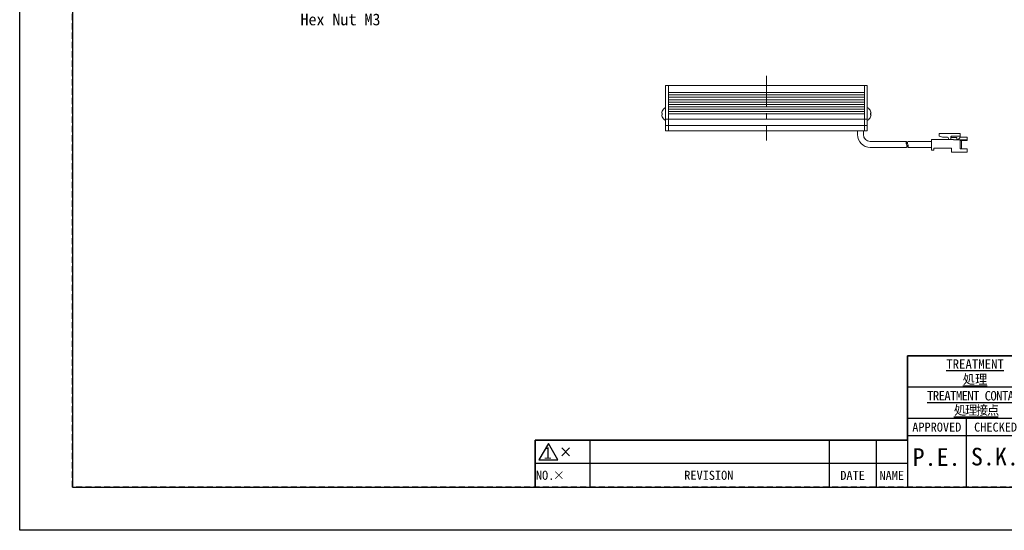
# Model space of a CAD drawing. Header units: millimetres. Extents: x 0 to 420, y 0 to 297.
# Tile 1 of 9: x 0 to 251, y 0 to 130. Entities that reach past the tile are written whole.
import ezdxf
from ezdxf import colors
from ezdxf.entities.mleader import LeaderData, LeaderLine
from ezdxf.enums import TextEntityAlignment as Align
from ezdxf.math import Vec2, Vec3

# ---------------------------------------------------------------- set-up
doc = ezdxf.new("R2010")
doc.units = ezdxf.units.MM
doc.header["$LTSCALE"] = 0.25
doc.linetypes.add('CENTER', pattern=[50.8, 31.75, -6.35, 6.35, -6.35])
doc.linetypes.add('HIDDEN', pattern=[9.525, 6.35, -3.175])
for name, color, linetype, lineweight in [('BASE', 7, 'Continuous', 20), ('CABLE 3P', 7, 'Continuous', 20), ('CENTER', 1, 'CENTER', 9), ('DIMENSION', 6, 'Continuous', 9), ('MXB8146', 7, 'Continuous', 20), ('SIDE PLATE', 7, 'Continuous', 20)]:
    doc.layers.add(name, color=color, linetype=linetype, lineweight=lineweight)
doc.layers.add('FORM', color=252, linetype='Continuous')
doc.layers.add('PAPER', color=254, linetype='Continuous', plot=False)
doc.styles.add('VS Standard', font='msgothic.ttc', dxfattribs={"height": 3})
doc.styles.add('VS Standard(小)', font='txt', dxfattribs={"height": 2.4})

# ---------------------------------------------------------------- blocks, each defined once
blk = doc.blocks.new('表題欄金物用_ver3.0')
at = {"layer": 'FORM', "color": 0}
for p, q in [((-11, 44.5), (-191, 44.5)), ((-191, 44.5), (-191, 28.5)), ((-191, 40.5), (-191, 28.5)), ((-39, 36.5), (-191, 36.5)), ((-11, 36.5), (-191, 36.5)), ((-11, 28.5), (-191, 28.5)), ((-191, 28.5), (-191, 11)), ((-176, 28.5), (-176, 11)), ((-272, 23), (-286, 23)), ((-286, 23), (-286, 17)), ((-211, 23), (-272, 23)), ((-272, 23), (-272, 17)), ((-211, 23), (-211, 17)), ((-199, 23), (-211, 23)), ((-199, 23), (-199, 17)), ((-191, 23), (-199, 23)), ((-191, 24.12), (-96, 24.12)), ((-279.19, 21), (-277.19, 19)), ((-279.19, 19), (-277.19, 21)), ((-286, 17), (-286, 11)), ((-272, 17), (-286, 17)), ((-272, 17), (-272, 11)), ((-211, 17), (-272, 17)), ((-211, 17), (-211, 11)), ((-199, 17), (-211, 17)), ((-199, 17), (-199, 11)), ((-191, 17), (-199, 17)), ((-191, 11), (-11, 11))]:
    blk.add_line(p, q, dxfattribs=at)
at = {"layer": 'FORM', "color": 0, "lineweight": 15}
blk.add_line((-191, 11), (-286, 11), dxfattribs=at)
at = {"layer": 'FORM', "color": 0}
blk.add_lwpolyline([(-282.58, 22.13), (-285.01, 17.93), (-280.16, 17.93)], close=True, dxfattribs=at)
at = {"layer": 'FORM', "color": 0, "attachment_point": 5}
for s, insert, char_height, width, style in [('{\\LTREATMENT}', (-173.74, 42.37), 2.4, 36.5, 'VS Standard(小)'), ('{\\L処理}', (-173.74, 38.37), 2.4, 36.5, 'VS Standard(小)'), ('{\\T0.9;\\LTREATMENT CONTACT}', (-173.5, 34.27), 2.4, 36.5, 'VS Standard(小)'), ('{\\T0.9;\\L処理接点}', (-173.5, 30.5), 2.4, 36.5, 'VS Standard(小)'), ('{\\fＭＳ ゴシック|b0|i0|c128|p49;APPROVED}', (-183.5, 26.28), 2.3, 15, 'VS Standard'), ('{\\fＭＳ ゴシック|b0|i0|c128|p49;CHECKED}', (-168.5, 26.28), 2.3, 15, 'VS Standard'), ('NO.', (-283.44, 14), 2.3, 14, 'VS Standard'), ('×', (-279.94, 14.02), 2.3, 14, 'VS Standard'), ('REVISION', (-241.67, 14), 2.3, 46, 'VS Standard'), ('{\\fMS Gothic|b0|i0|c128|p49;DATE}', (-204.99, 14), 2.3, 12, 'VS Standard'), ('NAME', (-195, 14), 2.3, 8, 'VS Standard')]:
    blk.add_mtext(s, dxfattribs=dict(at, insert=insert, char_height=char_height, width=width, style=style))
at = {"layer": 'FORM', "color": 0, "insert": (-282.79, 19.73), "char_height": 3, "attachment_point": 5, "style": 'VS Standard'}
blk.add_mtext('1', dxfattribs=at)
at = {"layer": 'FORM', "color": 0}
for tag, height, style, p in [('処理(英語)', 2.8, 'VS Standard', (-133.24, 42.37)), ('材料', 2.8, 'VS Standard', (-58.21, 42.72)), ('一般面取', 2.8, 'VS Standard', (-58.25, 38.53)), ('処理(日本語)', 2.8, 'VS Standard', (-133.24, 38.37)), ('処理接点(英語)', 2.8, 'VS Standard', (-132.94, 34.42)), ('仕上', 2.8, 'VS Standard', (-58.25, 34.53)), ('処理接点(日本語)', 2.8, 'VS Standard', (-133, 30.5)), ('偏芯', 2.8, 'VS Standard', (-58.25, 30.53)), ('一般公差', 2.4, 'VS Standard(小)', (-106, 26.31)), ('適用（機種名）', 3.6, 'VS Standard', (-44.78, 25.6)), ('角度', 2.4, 'VS Standard(小)', (-106, 21.94)), ('NAME', 3.5, 'VS Standard', (-44.75, 19.65)), ('SCALE', 2.4, 'VS Standard(小)', (-106, 17.56)), ('DRAW_NO.', 3.5, 'VS Standard', (-44.75, 13.82)), ('DATE', 2.4, 'VS Standard(小)', (-106, 13.19))]:
    blk.add_attdef(tag, text='', height=height, dxfattribs=dict(at, style=style)).set_placement(p, align=Align.MIDDLE_CENTER)
at = {"layer": 'FORM', "color": 0, "style": 'VS Standard'}
for tag, p in [('APPROVED', (-182.5, 15.06)), ('CHECKED', (-167.5, 15.18)), ('DESIGNED', (-152.5, 15.09)), ('DRAWN', (-137.5, 15.23))]:
    blk.add_attdef(tag, text='', height=4.5, dxfattribs=at).set_placement(p, align=Align.BOTTOM_CENTER)

msp = doc.modelspace()

# ---------------------------------------------------------------- linework, layer by layer
at = {"layer": 'BASE'}
for p, q in [((165.5172, 113.3556), (215.5172, 113.3556)), ((165.5172, 113.3556), (165.5172, 101.8556)), ((215.5172, 113.3556), (215.5172, 101.8556)), ((215.5172, 111.5556), (165.5172, 111.5556)), ((165.5172, 110.9556), (215.5172, 110.9556)), ((215.5172, 110.3556), (165.5172, 110.3556)), ((165.5172, 109.7556), (215.5172, 109.7556)), ((215.5172, 109.1556), (165.5172, 109.1556)), ((165.5172, 108.5556), (215.5172, 108.5556)), ((215.5172, 107.9556), (165.5172, 107.9556)), ((165.5172, 107.3556), (215.5172, 107.3556)), ((215.5172, 106.7556), (165.5172, 106.7556)), ((165.5172, 106.1556), (215.5172, 106.1556)), ((215.5172, 104.7556), (165.5172, 104.7556)), ((165.5172, 103.1556), (215.5172, 103.1556)), ((215.5172, 101.8556), (165.5172, 101.8556)), ((215.5172, 101.8556), (213.7672, 101.8556))]:
    msp.add_line(p, q, dxfattribs=at)
at = {"layer": 'CABLE 3P'}
for p, q in [((213.7672, 101.8556), (213.7672, 100.8556)), ((215.2672, 100.8556), (215.2672, 101.8556)), ((239.9514, 101.1707), (234.6014, 101.1707)), ((234.6014, 100.473), (234.6014, 101.1707)), ((239.9514, 101.1707), (234.6014, 101.1707)), ((234.6014, 100.473), (234.6014, 101.1707)), ((239.9514, 100.1707), (239.9514, 101.1707)), ((239.9514, 100.1707), (239.9514, 101.1707)), ((226.2503, 99.1056), (217.0172, 99.1056)), ((226.6023, 99.1056), (232.613, 99.1056)), ((232.613, 96.8567), (232.613, 99.6067)), ((236.7147, 99.6067), (232.613, 99.6067)), ((232.613, 96.8567), (232.613, 99.6067)), ((236.7147, 99.6067), (232.613, 99.6067)), ((234.6014, 100.473), (235.4655, 100.1707)), ((234.6014, 100.473), (235.4655, 100.1707)), ((236.7147, 100.1707), (235.4655, 100.1707)), ((236.7147, 100.1707), (235.4655, 100.1707)), ((236.7147, 99.6067), (238.283, 99.6067)), ((236.7147, 99.6067), (238.283, 99.6067)), ((237.5898, 99.6067), (237.5898, 100.1837)), ((237.5898, 99.6067), (237.5898, 100.1837)), ((239.1524, 100.0803), (237.5898, 100.0803)), ((239.1524, 100.0803), (237.5898, 100.0803)), ((239.9514, 100.4354), (237.8348, 100.4354)), ((239.9514, 100.4354), (237.8348, 100.4354)), ((238.283, 99.5321), (238.283, 99.6067)), ((238.283, 99.5321), (238.283, 99.6067)), ((241.2935, 99.5321), (238.283, 99.5321)), ((241.2935, 99.5321), (238.283, 99.5321)), ((239.1524, 99.6444), (239.1524, 100.0803)), ((239.1524, 99.6444), (239.1524, 100.0803)), ((239.5346, 99.6444), (239.1524, 99.6444)), ((239.5346, 99.6444), (239.1524, 99.6444)), ((239.5346, 99.6444), (239.9514, 100.1707)), ((239.5346, 99.6444), (239.9514, 100.1707)), ((241.713, 100.1707), (239.9514, 100.1707)), ((239.9514, 97.2312), (239.9514, 99.3272)), ((239.9514, 97.2312), (239.9514, 99.3272)), ((241.713, 99.3272), (239.9514, 99.3272)), ((240.2776, 97.2312), (240.2776, 99.3272)), ((240.2776, 97.2312), (240.2776, 99.3272)), ((241.2935, 99.5321), (241.713, 99.7278)), ((241.2935, 99.5321), (241.713, 99.7278)), ((241.713, 99.3272), (241.713, 100.1707)), ((241.713, 99.3272), (241.713, 100.1707)), ((217.0172, 97.6056), (226.2503, 97.6056)), ((226.6023, 97.6056), (232.613, 97.6056)), ((233.0905, 96.8567), (232.613, 96.8567)), ((233.0905, 96.8567), (232.613, 96.8567)), ((233.0905, 96.8567), (232.613, 96.8567)), ((233.0905, 96.8567), (232.613, 96.8567)), ((237.713, 97.3567), (233.2405, 97.3567)), ((233.2405, 97.0067), (233.2405, 97.3567)), ((237.713, 97.3567), (233.2405, 97.3567)), ((233.2405, 97.0067), (233.2405, 97.3567)), ((237.713, 97.3567), (233.2405, 97.3567)), ((233.2405, 97.0067), (233.2405, 97.3567)), ((237.713, 97.3567), (233.2405, 97.3567)), ((233.2405, 97.0067), (233.2405, 97.3567)), ((237.713, 96.5707), (237.713, 97.3567)), ((237.713, 96.5707), (237.713, 97.3567)), ((237.713, 96.5707), (237.713, 97.3567)), ((237.713, 96.5707), (237.713, 97.3567)), ((241.713, 96.4207), (237.863, 96.4207)), ((241.713, 96.4207), (237.863, 96.4207)), ((241.713, 97.2312), (239.9514, 97.2312)), ((241.713, 97.2312), (239.9514, 97.2312)), ((241.713, 96.4207), (241.713, 97.2312)), ((241.713, 96.4207), (241.713, 97.2312))]:
    msp.add_line(p, q, dxfattribs=at)
for centre, radius, start, end in [((217.0172, 100.8556), 3.25, 180, 270), ((217.0172, 100.8556), 1.75, 180, 270), ((226.8833, 98.7371), 0.7325, 149.796415, 210.203585), ((225.6172, 98.7371), 0.7325, 329.796415, 30.203585), ((225.569, 97.9871), 0.7808, 330.752111, 29.247889), ((227.2836, 97.9871), 0.7808, 150.752111, 209.247889), ((227.2353, 98.7371), 0.7325, 149.796415, 210.203585), ((225.921, 97.9871), 0.7808, 330.752111, 29.247889), ((236.7147, 99.8887), 0.282, 270, 90), ((236.7147, 99.8887), 0.282, 270, 90), ((237.8416, 100.1837), 0.2518, 88.464768, 180), ((237.8416, 100.1837), 0.2518, 88.464768, 180), ((233.0905, 97.0067), 0.15, 270, 0), ((233.0905, 97.0067), 0.15, 270, 0), ((233.0905, 97.0067), 0.15, 270, 0), ((233.0905, 97.0067), 0.15, 270, 0), ((237.863, 96.5707), 0.15, 180, 270), ((237.863, 96.5707), 0.15, 180, 270), ((237.863, 96.5707), 0.15, 180, 270), ((237.863, 96.5707), 0.15, 180, 270)]:
    msp.add_arc(centre, radius, start, end, dxfattribs=at)
at = {"layer": 'CENTER'}
msp.add_line((190.5172, 115.8556), (190.5172, 99.3556), dxfattribs=at)
at = {"layer": 'FORM'}
for p, q in [((13.5, 286), (13.5, 11)), ((226.5, 23), (226.5, 44.5)), ((226.5, 44.5), (406.5, 44.5)), ((131.5, 11), (131.5, 23)), ((131.5, 23), (226.5, 23)), ((13.5, 11), (131.5, 11)), ((131.5, 11), (406.5, 11))]:
    msp.add_line(p, q, dxfattribs=at)
at = {"layer": 'FORM', "linetype": 'HIDDEN'}
msp.add_lwpolyline([(13.5, 286), (406.5, 286), (406.5, 11), (13.5, 11)], close=True, dxfattribs=at)
at = {"layer": 'MXB8146'}
for p, q in [((163.9235, 106.3137), (163.7995, 106.347)), ((163.7995, 105.8643), (163.9235, 105.8975)), ((163.9235, 106.8137), (163.9119, 106.8169)), ((164.7672, 107.7306), (164.7672, 104.4806)), ((216.2672, 107.7306), (216.2672, 104.4806)), ((217.1109, 106.3137), (217.2349, 106.347)), ((217.2349, 105.8643), (217.1109, 105.8975)), ((163.9119, 105.3944), (163.9235, 105.3975))]:
    msp.add_line(p, q, dxfattribs=at)
for centre, radius, start, end in [((165.6397, 106.1078), 1.8557, 157.639247, 172.593484), ((165.6397, 106.1035), 1.8557, 187.406516, 202.360753), ((165.5875, 106.1056), 1.8203, 116.784996, 157.000817), ((165.7776, 106.1056), 1.8657, 173.595632, 186.404368), ((215.4469, 106.1056), 1.8203, 22.999183, 63.215004), ((215.3947, 106.1078), 1.8557, 7.406516, 22.360753), ((215.2568, 106.1056), 1.8657, 353.595632, 6.404368), ((215.3947, 106.1035), 1.8557, 337.639247, 352.593484), ((165.5875, 106.1056), 1.8203, 202.999183, 243.215004), ((215.4469, 106.1056), 1.8203, 296.784996, 337.000817)]:
    msp.add_arc(centre, radius, start, end, dxfattribs=at)
at = {"layer": 'PAPER'}
msp.add_lwpolyline([(0, 297), (420, 297), (420, 0), (0, 0)], close=True, dxfattribs=at)
at = {"layer": 'SIDE PLATE'}
for p, q in [((164.7672, 113.3556), (165.5172, 113.3556)), ((164.7672, 101.8556), (164.7672, 113.3556)), ((165.5172, 113.3556), (165.5172, 101.8556)), ((215.5172, 113.3556), (216.2672, 113.3556)), ((215.5172, 101.8556), (215.5172, 113.3556)), ((216.2672, 113.3556), (216.2672, 101.8556)), ((165.5172, 104.7556), (164.7672, 104.7556)), ((164.7672, 103.1556), (165.5172, 103.1556)), ((216.2672, 104.7556), (215.5172, 104.7556)), ((215.5172, 103.1556), (216.2672, 103.1556)), ((165.5172, 101.8556), (164.7672, 101.8556)), ((216.2672, 101.8556), (215.5172, 101.8556))]:
    msp.add_line(p, q, dxfattribs=at)

# ---------------------------------------------------------------- block references
ref = msp.add_blockref('表題欄金物用_ver3.0', (417.5, 0))
ref.add_attrib('CHECKED', 'S.K.', dxfattribs={"layer": 'FORM', "color": 0, "height": 4.5, "style": 'VS Standard'}).set_placement((248.8274, 15.1772), align=Align.BOTTOM_CENTER)
ref.add_attrib('APPROVED', 'P.E.', dxfattribs={"layer": 'FORM', "color": 0, "height": 4.5, "style": 'VS Standard'}).set_placement((233.9377, 15.0617), align=Align.BOTTOM_CENTER)

# ---------------------------------------------------------------- leaders
at = {"layer": 'DIMENSION'}
ml = msp.add_multileader_mtext('Standard', dxfattribs=at)
ml.set_content('For fixing please insert\\PHex Nut M3', style='VS Standard')
ml.set_leader_properties()
ml.build(insert=Vec2(0, 0))
ml.multileader.update_dxf_attribs({"text_left_attachment_type": 6, "text_right_attachment_type": 6, "dogleg_length": 1, "arrow_head_size": 2})
ctx = ml.context
ctx.base_point, ctx.char_height, ctx.arrow_head_size, ctx.landing_gap_size, ctx.plane_origin = Vec3(70.6418, 133.1091), 3, 2, 1, Vec3(17.2038, -15.2099)
ctx.left_attachment, ctx.right_attachment = 6, 6
notes = []
notes.append((ctx, [(0, (1, 1, 0), (62.6418, 133.1091), (1, 0), 8, [(0, [(51.9837, 154.7547)], 0, [])])]))
ctx.mtext.insert = Vec3(71.6418, 136.7091)
for ctx, leaders in notes:
    for number, flags, end, landing, length, lines in leaders:
        leader = LeaderData()
        leader.index, (leader.has_last_leader_line, leader.has_dogleg_vector, leader.attachment_direction) = number, flags
        leader.last_leader_point, leader.dogleg_vector, leader.dogleg_length = Vec3(end), Vec3(landing), length
        for number, points, colour, breaks in lines:
            line = LeaderLine()
            line.index, line.vertices, line.color, line.breaks = number, Vec3.list(points), colors.encode_raw_color(colour), breaks
            leader.lines.append(line)
        ctx.leaders.append(leader)

doc.saveas('drawing.dxf')
